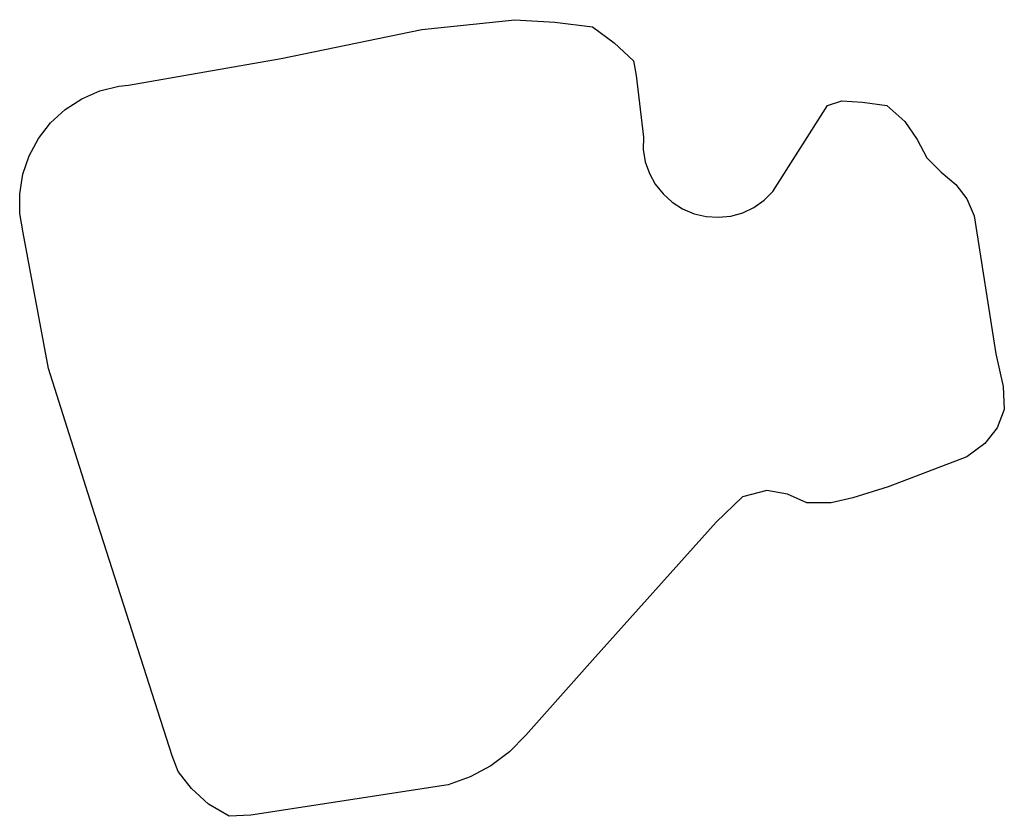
# Model space of a CAD drawing. Header units: feet. Extents: x 2234729 to 2255890, y 588345 to 614924.
# Tile 71 of 88: x 2243726 to 2244008, y 601027 to 601256. Entities that reach past the tile are written whole.
import ezdxf

# ---------------------------------------------------------------- set-up
doc = ezdxf.new("R2010")
doc.units = ezdxf.units.FT
doc.header["$MEASUREMENT"] = 0
doc.layers.add('Waterbodies', color=7, linetype='Continuous')

msp = doc.modelspace()

# ---------------------------------------------------------------- linework, layer by layer
at = {"layer": 'Waterbodies'}
msp.add_lwpolyline([(2243756.9, 601236.88), (2243800.65, 601244.52), (2243840.93, 601252.86), (2243867.66, 601255.63), (2243879.12, 601254.94), (2243889.89, 601253.55), (2243896.14, 601249.04), (2243901.69, 601243.83), (2243902.39, 601239.66), (2243904.47, 601221.95), (2243904.46, 601218.4), (2243905.04, 601214.9), (2243906.2, 601211.54), (2243907.9, 601208.43), (2243910.11, 601205.64), (2243912.74, 601203.26), (2243915.74, 601201.35), (2243919.02, 601199.98), (2243922.47, 601199.17), (2243926.02, 601198.95), (2243929.55, 601199.32), (2243932.97, 601200.28), (2243936.18, 601201.8), (2243939.09, 601203.84), (2243941.62, 601206.33), (2243957.25, 601230.98), (2243961.41, 601232.37), (2243967.32, 601232.02), (2243974.26, 601230.98), (2243979.47, 601226.47), (2243982.94, 601221.26), (2243985.72, 601216.05), (2243989.88, 601211.88), (2243994.05, 601208.41), (2243997.18, 601204.24), (2243999.26, 601199.38), (2244005.51, 601159.8), (2244007.59, 601150.42), (2244007.94, 601143.83), (2244005.86, 601138.62), (2244002.38, 601134.11), (2243997.18, 601130.29), (2243974.61, 601121.61), (2243964.54, 601118.48), (2243958.29, 601117.09), (2243951.34, 601117.09), (2243945.79, 601119.52), (2243939.89, 601120.56), (2243932.94, 601118.83), (2243925.3, 601111.54), (2243889.89, 601071.95), (2243870.79, 601050.42), (2243866.1, 601045.65), (2243860.75, 601041.63), (2243854.86, 601038.45), (2243848.57, 601036.19), (2243791.97, 601027.51), (2243785.72, 601027.16), (2243779.82, 601030.63), (2243774.95, 601035.15), (2243771.14, 601040.01), (2243769.4, 601044.52), (2243746.48, 601116.05), (2243733.98, 601155.63), (2243726.69, 601194.52), (2243725.73, 601200.08), (2243725.7, 601205.72), (2243726.61, 601211.29), (2243728.44, 601216.63), (2243731.12, 601221.59), (2243734.58, 601226.05), (2243738.74, 601229.86), (2243743.47, 601232.93), (2243748.65, 601235.18), (2243754.12, 601236.54), (2243756.9, 601236.88)], close=True, dxfattribs=at)

doc.saveas('drawing.dxf')
